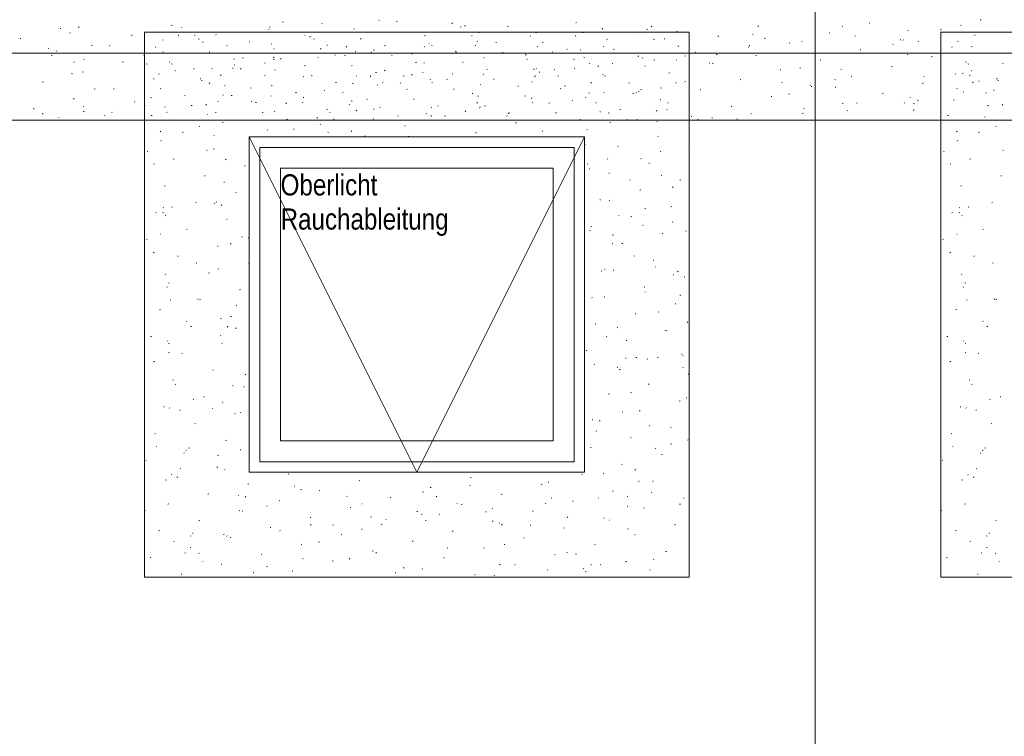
# Model space of a CAD drawing. Extents: x -740 to 300, y 62 to 1112.
# Tile 103 of 187: x -378 to -284, y 696 to 764. Entities that reach past the tile are written whole.
import ezdxf
from ezdxf.lldxf.tags import DXFTag

# ---------------------------------------------------------------- set-up
doc = ezdxf.new("R2010")
doc.units = 0
doc.layers.get('0').update_dxf_attribs({"lineweight": 13})
for name, color, linetype, lineweight, true_color in [('30 -36 Dächer- 3 Dachbeläge', 7, 'Continuous', 15, 0x9999ff), ('30 -36 Dächer- 3 Dachbeläge Gründach', 9, 'Continuous', 9, 0x808080), ('40 -43 Lüftungsanlagen - Entrauchung', 7, 'Continuous', 9, 0xd7f2ff), ('70 -72 Beschriftung- 1 Beschriftung allgemein', 7, 'Continuous', 9, 0xff6633)]:
    doc.layers.add(name, color=color, linetype=linetype, lineweight=lineweight, true_color=true_color)
doc.layers.add('70 -71 Achsen- 1 Gebäudeachsen', color=7, linetype='STRICHPUNKT2-A06CPVBCL0', lineweight=18)
doc.layers.add('70 -73 Bauteildarst.- 2 verdeckt 0.15', color=7, linetype='grob-A06CPVB9L0', lineweight=15)
doc.styles.get("Standard").update_dxf_attribs({"font": 'ARIALN.TTF'})
tags = doc.linetypes.add('grob-A06CPVB9L0', pattern=[14, 3, -8, 3]).pattern_tags.tags
tags[8:9] = [DXFTag(74, 4), DXFTag(75, 0), DXFTag(340, '0'), DXFTag(46, 0.0), DXFTag(50, 0.0), DXFTag(44, 0.0), DXFTag(45, 0.0)]
tags[6:7] = [DXFTag(74, 4), DXFTag(75, 0), DXFTag(340, '0'), DXFTag(46, 0.0), DXFTag(50, 0.0), DXFTag(44, 0.0), DXFTag(45, 0.0)]
tags[4:5] = [DXFTag(74, 4), DXFTag(75, 0), DXFTag(340, '0'), DXFTag(46, 0.0), DXFTag(50, 0.0), DXFTag(44, 0.0), DXFTag(45, 0.0)]
tags = doc.linetypes.add('STRICHPUNKT2-A06CPVBCL0', pattern=[12.7, 6.35, -3.175, 0, -3.175]).pattern_tags.tags
tags[10:11] = [DXFTag(74, 4), DXFTag(75, 0), DXFTag(340, '0'), DXFTag(46, 0.0), DXFTag(50, 0.0), DXFTag(44, 0.0), DXFTag(45, 0.0)]
tags[8:9] = [DXFTag(74, 4), DXFTag(75, 0), DXFTag(340, '0'), DXFTag(46, 0.0), DXFTag(50, 0.0), DXFTag(44, 0.0), DXFTag(45, 0.0)]
tags[6:7] = [DXFTag(74, 4), DXFTag(75, 0), DXFTag(340, '0'), DXFTag(46, 0.0), DXFTag(50, 0.0), DXFTag(44, 0.0), DXFTag(45, 0.0)]
tags[4:5] = [DXFTag(74, 4), DXFTag(75, 0), DXFTag(340, '0'), DXFTag(46, 0.0), DXFTag(50, 0.0), DXFTag(44, 0.0), DXFTag(45, 0.0)]

# ---------------------------------------------------------------- blocks, each defined once
blk = doc.blocks.new('Referenz-A06CPVBEL0')
at = {"layer": '30 -36 Dächer- 3 Dachbeläge', "color": 0, "lineweight": 9}
for p, q in [((-343.987, 764.051), (-343.914, 764.022)), ((-342.323, 763.949), (-342.248, 763.926)), ((-286.589, 764.067), (-286.513, 764.086)), ((-374.393, 763.242), (-374.317, 763.261)), ((-372.581, 763.407), (-372.639, 763.353)), ((-363.788, 763.546), (-363.712, 763.565)), ((-362.846, 763.359), (-362.81, 763.357)), ((-354.452, 763.169), (-354.478, 763.199)), ((-354.364, 763.426), (-354.422, 763.373)), ((-353.183, 763.849), (-353.107, 763.868)), ((-349.387, 763.689), (-349.413, 763.718)), ((-346.398, 763.2), (-346.322, 763.219)), ((-336.943, 763.782), (-337.008, 763.737)), ((-336.147, 763.446), (-336.205, 763.392)), ((-335.793, 763.503), (-335.717, 763.522)), ((-331.723, 763.477), (-331.65, 763.447)), ((-325.189, 763.806), (-325.112, 763.825)), ((-322.598, 763.247), (-322.663, 763.202)), ((-318.404, 763.157), (-318.327, 763.176)), ((-317.93, 763.465), (-317.988, 763.411)), ((-307.799, 763.46), (-307.722, 763.48)), ((-299.713, 763.484), (-299.771, 763.431)), ((-297.194, 763.764), (-297.117, 763.783)), ((-293.469, 763.032), (-293.495, 763.061)), ((-290.409, 763.115), (-290.333, 763.134)), ((-288.404, 763.552), (-288.43, 763.581)), ((-378.213, 762.29), (-378.137, 762.309)), ((-373.477, 762.825), (-373.404, 762.796)), ((-367.608, 762.593), (-367.532, 762.612)), ((-364.582, 762.131), (-364.608, 762.16)), ((-363.142, 762.603), (-363.065, 762.622)), ((-361.576, 762.607), (-361.501, 762.584)), ((-361.213, 762.251), (-361.14, 762.221)), ((-359.517, 762.65), (-359.543, 762.679)), ((-357.003, 762.896), (-356.927, 762.915)), ((-352.537, 762.906), (-352.513, 762.912)), ((-351.035, 762.58), (-350.999, 762.577)), ((-350.55, 762.436), (-350.558, 762.506)), ((-350.218, 762.247), (-350.142, 762.266)), ((-345.752, 762.257), (-345.676, 762.276)), ((-339.614, 762.551), (-339.537, 762.57)), ((-335.147, 762.56), (-335.071, 762.579)), ((-334.435, 762.828), (-334.443, 762.899)), ((-329.5, 762.529), (-329.526, 762.559)), ((-329.013, 762.857), (-328.94, 762.827)), ((-329.009, 762.854), (-328.932, 762.873)), ((-325.26, 762.565), (-325.184, 762.542)), ((-324.542, 762.863), (-324.466, 762.883)), ((-322.224, 762.205), (-322.147, 762.224)), ((-319.459, 762.902), (-319.386, 762.872)), ((-317.757, 762.214), (-317.681, 762.233)), ((-316.75, 762.282), (-316.677, 762.252)), ((-315.54, 762.989), (-315.465, 762.966)), ((-311.619, 762.508), (-311.542, 762.527)), ((-308.253, 762.713), (-308.317, 762.667)), ((-307.196, 762.327), (-307.123, 762.298)), ((-301.014, 762.811), (-300.937, 762.83)), ((-298.534, 762.513), (-298.56, 762.542)), ((-294.229, 762.162), (-294.153, 762.181)), ((-293.907, 762.178), (-293.972, 762.133)), ((-287.142, 762.603), (-287.065, 762.622)), ((-375.496, 761.389), (-375.482, 761.356)), ((-371.428, 761.641), (-371.352, 761.66)), ((-369.646, 761.611), (-369.673, 761.64)), ((-365.252, 761.509), (-365.31, 761.455)), ((-360.823, 761.944), (-360.747, 761.963)), ((-358.504, 761.631), (-358.431, 761.601)), ((-356.357, 761.954), (-356.281, 761.973)), ((-354.213, 761.779), (-354.199, 761.747)), ((-354.039, 761.295), (-353.962, 761.314)), ((-349.572, 761.304), (-349.496, 761.323)), ((-348.95, 761.676), (-348.877, 761.647)), ((-347.035, 761.528), (-347.092, 761.474)), ((-344.513, 761.222), (-344.438, 761.199)), ((-343.434, 761.598), (-343.357, 761.617)), ((-339.63, 761.49), (-339.656, 761.52)), ((-339.224, 761.801), (-339.188, 761.798)), ((-338.967, 761.608), (-338.891, 761.627)), ((-334.793, 761.647), (-334.718, 761.624)), ((-334.565, 762.01), (-334.591, 762.039)), ((-332.829, 761.901), (-332.752, 761.92)), ((-328.818, 761.547), (-328.875, 761.494)), ((-328.362, 761.911), (-328.286, 761.93)), ((-326.044, 761.252), (-325.967, 761.271)), ((-324.72, 761.192), (-324.728, 761.263)), ((-322.531, 761.545), (-322.518, 761.512)), ((-321.577, 761.262), (-321.501, 761.281)), ((-315.439, 761.556), (-315.362, 761.575)), ((-308.663, 761.474), (-308.69, 761.503)), ((-308.605, 761.585), (-308.612, 761.655)), ((-304.834, 761.859), (-304.758, 761.878)), ((-303.599, 761.993), (-303.625, 762.023)), ((-298.049, 761.21), (-297.973, 761.229)), ((-294.932, 761.753), (-294.859, 761.723)), ((-292.49, 761.977), (-292.497, 762.047)), ((-289.252, 761.509), (-289.31, 761.455)), ((-288.757, 762.03), (-288.681, 762.007)), ((-287.444, 761.513), (-287.368, 761.532)), ((-375.248, 760.688), (-375.172, 760.707)), ((-374.711, 761.092), (-374.738, 761.121)), ((-372.084, 760.335), (-372.149, 760.29)), ((-366.352, 760.732), (-366.41, 760.678)), ((-364.643, 760.992), (-364.567, 761.011)), ((-360.177, 761.001), (-360.101, 761.02)), ((-357.859, 760.342), (-357.782, 760.361)), ((-356.951, 760.408), (-356.958, 760.478)), ((-354.046, 760.305), (-353.971, 760.282)), ((-353.967, 760.509), (-354.032, 760.464)), ((-353.392, 760.352), (-353.316, 760.371)), ((-349.76, 760.452), (-349.786, 760.481)), ((-348.135, 760.751), (-348.193, 760.697)), ((-347.254, 760.646), (-347.177, 760.665)), ((-346.24, 761.056), (-346.167, 761.027)), ((-344.695, 760.971), (-344.721, 761)), ((-342.787, 760.655), (-342.711, 760.674)), ((-340.836, 760.8), (-340.843, 760.87)), ((-336.686, 761.101), (-336.613, 761.072)), ((-336.649, 760.949), (-336.572, 760.968)), ((-333.976, 760.482), (-333.903, 760.452)), ((-332.182, 760.959), (-332.106, 760.978)), ((-329.918, 760.77), (-329.976, 760.717)), ((-329.864, 760.3), (-329.787, 760.319)), ((-327.413, 761.021), (-327.377, 761.019)), ((-325.398, 760.309), (-325.321, 760.328)), ((-324.422, 760.527), (-324.349, 760.497)), ((-319.259, 760.603), (-319.183, 760.622)), ((-318.793, 760.435), (-318.82, 760.464)), ((-317.73, 760.263), (-317.654, 760.24)), ((-315.602, 760.242), (-315.566, 760.24)), ((-314.793, 760.613), (-314.716, 760.632)), ((-313.728, 760.954), (-313.755, 760.984)), ((-311.701, 760.79), (-311.758, 760.736)), ((-308.654, 760.906), (-308.578, 760.925)), ((-308.01, 760.687), (-307.935, 760.664)), ((-301.869, 760.257), (-301.793, 760.276)), ((-293.484, 760.809), (-293.541, 760.755)), ((-291.264, 760.561), (-291.188, 760.58)), ((-373.066, 760.015), (-373.073, 760.086)), ((-368.463, 760.039), (-368.387, 760.058)), ((-366.176, 759.876), (-366.103, 759.846)), ((-363.997, 760.049), (-363.921, 760.068)), ((-363.766, 759.88), (-363.691, 759.857)), ((-363.467, 759.256), (-363.394, 759.226)), ((-361.679, 759.39), (-361.602, 759.409)), ((-359.89, 759.413), (-359.916, 759.442)), ((-357.937, 759.471), (-357.901, 759.468)), ((-357.739, 759.8), (-357.803, 759.755)), ((-357.212, 759.4), (-357.136, 759.419)), ((-354.825, 759.932), (-354.851, 759.961)), ((-353.913, 759.301), (-353.84, 759.272)), ((-351.074, 759.693), (-350.997, 759.712)), ((-346.607, 759.703), (-346.531, 759.722)), ((-343.394, 759.265), (-343.458, 759.22)), ((-340.469, 759.997), (-340.392, 760.016)), ((-339.622, 759.975), (-339.686, 759.93)), ((-336.002, 760.006), (-335.926, 760.025)), ((-333.684, 759.347), (-333.608, 759.366)), ((-329.218, 759.357), (-329.141, 759.376)), ((-328.923, 759.396), (-328.95, 759.425)), ((-327.263, 759.345), (-327.188, 759.322)), ((-325.277, 759.44), (-325.341, 759.395)), ((-323.858, 759.915), (-323.885, 759.945)), ((-323.079, 759.651), (-323.003, 759.67)), ((-321.713, 759.907), (-321.64, 759.877)), ((-318.613, 759.66), (-318.536, 759.679)), ((-312.474, 759.954), (-312.398, 759.973)), ((-312.159, 759.952), (-312.086, 759.923)), ((-305.689, 759.305), (-305.613, 759.324)), ((-303.791, 759.463), (-303.755, 759.461)), ((-299.895, 759.378), (-299.822, 759.348)), ((-295.084, 759.608), (-295.008, 759.627)), ((-287.997, 760.049), (-287.921, 760.068)), ((-287.766, 759.88), (-287.691, 759.857)), ((-287.467, 759.256), (-287.394, 759.226)), ((-284.479, 759.911), (-284.403, 759.93)), ((-373.299, 758.962), (-373.224, 758.939)), ((-372.284, 759.087), (-372.207, 759.106)), ((-365.499, 758.437), (-365.422, 758.457)), ((-364.955, 758.893), (-364.981, 758.922)), ((-361.032, 758.447), (-360.956, 758.466)), ((-360.882, 758.259), (-360.89, 758.329)), ((-359.023, 758.833), (-359.08, 758.78)), ((-354.894, 758.741), (-354.817, 758.76)), ((-351.203, 758.681), (-351.13, 758.652)), ((-350.427, 758.75), (-350.351, 758.769)), ((-346.126, 758.691), (-346.09, 758.689)), ((-344.767, 758.651), (-344.775, 758.722)), ((-344.289, 759.044), (-344.212, 759.063)), ((-341.649, 758.726), (-341.576, 758.697)), ((-340.806, 758.853), (-340.863, 758.799)), ((-339.823, 759.054), (-339.746, 759.073)), ((-339.053, 758.357), (-339.079, 758.386)), ((-337.504, 758.395), (-337.428, 758.414)), ((-336.983, 758.92), (-336.908, 758.897)), ((-333.988, 758.876), (-334.014, 758.906)), ((-333.038, 758.405), (-332.961, 758.424)), ((-329.048, 758.731), (-329.113, 758.686)), ((-328.652, 759.043), (-328.659, 759.114)), ((-326.899, 758.698), (-326.823, 758.717)), ((-322.589, 758.872), (-322.646, 758.818)), ((-322.433, 758.708), (-322.356, 758.727)), ((-316.294, 759.002), (-316.218, 759.021)), ((-309.509, 758.352), (-309.433, 758.371)), ((-300.48, 758.385), (-300.405, 758.362)), ((-298.904, 758.656), (-298.828, 758.675)), ((-291.98, 758.684), (-291.944, 758.681)), ((-288.955, 758.893), (-288.981, 758.922)), ((-288.299, 758.959), (-288.223, 758.978)), ((-287.631, 758.803), (-287.558, 758.773)), ((-285.032, 758.447), (-284.956, 758.466)), ((-284.882, 758.259), (-284.89, 758.329)), ((-376.104, 758.134), (-376.027, 758.153)), ((-371.139, 757.501), (-371.066, 757.471)), ((-369.319, 757.485), (-369.242, 757.504)), ((-364.852, 757.495), (-364.776, 757.514)), ((-360.123, 758.056), (-360.181, 758.003)), ((-358.714, 757.788), (-358.637, 757.807)), ((-356.236, 757.578), (-356.161, 757.555)), ((-354.247, 757.798), (-354.171, 757.817)), ((-348.109, 758.092), (-348.033, 758.111)), ((-346.516, 758.002), (-346.441, 757.979)), ((-344.118, 757.837), (-344.144, 757.867)), ((-343.643, 758.101), (-343.566, 758.12)), ((-341.906, 758.076), (-341.963, 758.022)), ((-341.324, 757.442), (-341.248, 757.462)), ((-338.939, 758.107), (-338.866, 758.077)), ((-336.858, 757.452), (-336.781, 757.471)), ((-334.315, 757.912), (-334.279, 757.91)), ((-330.719, 757.746), (-330.643, 757.765)), ((-329.385, 758.152), (-329.312, 758.122)), ((-326.676, 757.532), (-326.603, 757.502)), ((-326.253, 757.755), (-326.176, 757.774)), ((-323.689, 758.095), (-323.746, 758.041)), ((-320.114, 758.049), (-320.038, 758.068)), ((-318.937, 757.408), (-318.944, 757.478)), ((-317.122, 757.577), (-317.049, 757.548)), ((-315.648, 758.059), (-315.571, 758.078)), ((-314.703, 758.196), (-314.767, 758.151)), ((-313.329, 757.4), (-313.253, 757.419)), ((-305.472, 758.114), (-305.529, 758.061)), ((-302.822, 757.8), (-302.829, 757.87)), ((-302.724, 757.703), (-302.648, 757.722)), ((-300.357, 757.662), (-300.422, 757.616)), ((-292.12, 758.007), (-292.043, 758.026)), ((-288.852, 757.495), (-288.776, 757.514)), ((-287.255, 758.134), (-287.312, 758.08)), ((-286.706, 758.192), (-286.714, 758.263)), ((-285.335, 757.357), (-285.258, 757.376)), ((-373.139, 756.533), (-373.062, 756.552)), ((-365.769, 756.66), (-365.694, 756.637)), ((-362.534, 756.836), (-362.457, 756.855)), ((-358.876, 756.926), (-358.803, 756.897)), ((-358.068, 756.845), (-357.991, 756.865)), ((-354.248, 756.798), (-354.274, 756.828)), ((-351.929, 757.139), (-351.853, 757.158)), ((-351.168, 756.623), (-351.175, 756.694)), ((-349.183, 757.318), (-349.209, 757.347)), ((-347.463, 757.149), (-347.386, 757.168)), ((-345.144, 756.49), (-345.068, 756.509)), ((-340.678, 756.5), (-340.601, 756.519)), ((-335.052, 757.015), (-335.06, 757.086)), ((-334.539, 756.793), (-334.463, 756.812)), ((-330.073, 756.803), (-329.996, 756.822)), ((-329.453, 756.618), (-329.378, 756.595)), ((-324.231, 756.678), (-324.258, 756.707)), ((-323.934, 757.097), (-323.858, 757.116)), ((-322.504, 757.133), (-322.468, 757.131)), ((-319.733, 757.043), (-319.658, 757.02)), ((-319.468, 757.106), (-319.392, 757.125)), ((-319.166, 757.197), (-319.193, 757.227)), ((-317.149, 756.447), (-317.073, 756.467)), ((-314.412, 756.957), (-314.356, 756.935)), ((-306.544, 756.751), (-306.468, 756.77)), ((-304.858, 757.003), (-304.785, 756.973)), ((-295.94, 757.054), (-295.863, 757.073)), ((-293.265, 756.661), (-293.291, 756.69)), ((-288.2, 757.181), (-288.226, 757.21)), ((-286.012, 757.127), (-286.076, 757.082)), ((-376.959, 755.58), (-376.882, 755.599)), ((-372.189, 755.826), (-372.154, 755.824)), ((-367.283, 756.231), (-367.29, 756.301)), ((-366.354, 755.883), (-366.278, 755.902)), ((-364.378, 755.76), (-364.404, 755.789)), ((-361.888, 755.893), (-361.811, 755.912)), ((-360.417, 755.993), (-360.482, 755.948)), ((-359.313, 756.279), (-359.339, 756.308)), ((-356.166, 756.306), (-356.093, 756.277)), ((-355.749, 756.187), (-355.673, 756.206)), ((-352.794, 756.158), (-352.851, 756.104)), ((-351.283, 756.196), (-351.206, 756.215)), ((-348.964, 755.538), (-348.888, 755.557)), ((-346.801, 755.992), (-346.788, 755.959)), ((-346.612, 756.351), (-346.539, 756.322)), ((-344.498, 755.547), (-344.421, 755.566)), ((-343.902, 755.732), (-343.829, 755.702)), ((-338.986, 755.7), (-338.911, 755.677)), ((-338.359, 755.841), (-338.283, 755.86)), ((-334.576, 756.177), (-334.634, 756.124)), ((-334.361, 755.639), (-334.388, 755.668)), ((-334.348, 755.777), (-334.275, 755.747)), ((-333.893, 755.851), (-333.817, 755.87)), ((-329.296, 756.158), (-329.323, 756.188)), ((-327.754, 756.144), (-327.678, 756.163)), ((-325.518, 756.382), (-325.505, 756.349)), ((-323.288, 756.154), (-323.212, 756.173)), ((-320.969, 755.495), (-320.893, 755.514)), ((-316.503, 755.505), (-316.427, 755.524)), ((-316.359, 756.197), (-316.417, 756.143)), ((-310.365, 755.798), (-310.288, 755.817)), ((-303.395, 755.622), (-303.421, 755.652)), ((-299.76, 756.102), (-299.683, 756.121)), ((-298.33, 756.142), (-298.356, 756.171)), ((-293.837, 756.147), (-293.824, 756.114)), ((-292.95, 756.083), (-292.875, 756.06)), ((-292.594, 756.428), (-292.521, 756.398)), ((-289.155, 756.405), (-289.078, 756.424)), ((-285.888, 755.893), (-285.811, 755.912)), ((-284.417, 755.993), (-284.482, 755.948)), ((-376.102, 755.126), (-376.029, 755.096)), ((-374.508, 754.721), (-374.534, 754.75)), ((-372.111, 755.362), (-372.168, 755.308)), ((-370.174, 754.931), (-370.098, 754.95)), ((-369.443, 755.24), (-369.469, 755.269)), ((-365.708, 754.941), (-365.631, 754.96)), ((-364.189, 755.284), (-364.253, 755.239)), ((-363.839, 754.551), (-363.766, 754.522)), ((-360.378, 755.047), (-360.343, 755.045)), ((-359.569, 755.234), (-359.493, 755.253)), ((-355.103, 755.244), (-355.026, 755.263)), ((-353.894, 755.381), (-353.951, 755.327)), ((-352.784, 754.585), (-352.708, 754.604)), ((-349.844, 754.749), (-349.908, 754.704)), ((-348.706, 755.276), (-348.631, 755.253)), ((-348.318, 754.595), (-348.241, 754.614)), ((-346.072, 755.458), (-346.136, 755.413)), ((-344.491, 754.6), (-344.517, 754.629)), ((-342.179, 754.888), (-342.103, 754.907)), ((-339.426, 755.119), (-339.453, 755.149)), ((-338.984, 754.867), (-338.991, 754.937)), ((-337.713, 754.898), (-337.637, 754.917)), ((-335.677, 755.4), (-335.734, 755.347)), ((-331.727, 754.924), (-331.791, 754.879)), ((-331.639, 755.157), (-331.566, 755.127)), ((-331.574, 755.192), (-331.498, 755.211)), ((-327.108, 755.201), (-327.032, 755.22)), ((-324.79, 754.543), (-324.713, 754.562)), ((-322.869, 755.259), (-322.876, 755.329)), ((-322.085, 755.202), (-322.012, 755.173)), ((-320.323, 754.552), (-320.247, 754.571)), ((-319.375, 754.582), (-319.302, 754.553)), ((-317.46, 755.42), (-317.517, 755.366)), ((-314.185, 754.846), (-314.108, 754.865)), ((-313.525, 754.583), (-313.551, 754.613)), ((-312.203, 754.741), (-312.128, 754.718)), ((-309.821, 754.628), (-309.748, 754.598)), ((-308.46, 755.103), (-308.486, 755.132)), ((-303.58, 755.149), (-303.503, 755.168)), ((-299.242, 755.439), (-299.3, 755.385)), ((-292.975, 755.452), (-292.898, 755.472)), ((-289.708, 754.941), (-289.631, 754.96)), ((-286.19, 754.803), (-286.114, 754.822)), ((-86.956, 754.512), (-682.362, 754.512)), ((-361.129, 753.931), (-361.056, 753.902)), ((-358.923, 754.291), (-358.846, 754.311)), ((-355.099, 754.474), (-355.107, 754.545)), ((-352.138, 753.642), (-352.062, 753.661)), ((-349.556, 754.08), (-349.582, 754.11)), ((-341.533, 753.946), (-341.457, 753.965)), ((-330.928, 754.249), (-330.852, 754.268)), ((-324.143, 753.6), (-324.067, 753.619)), ((-321.923, 754.316), (-321.848, 754.293)), ((-317.381, 754.389), (-317.446, 754.344)), ((-296.747, 754.512), (-296.718, 754.519)), ((-285.129, 753.931), (-285.056, 753.902)), ((-364.781, 753.463), (-364.839, 753.409)), ((-362.743, 753.339), (-362.666, 753.358)), ((-359.686, 753.042), (-359.712, 753.071)), ((-354.621, 753.561), (-354.647, 753.59)), ((-348.865, 753.357), (-348.792, 753.327)), ((-346.564, 753.483), (-346.622, 753.429)), ((-345.353, 752.993), (-345.277, 753.012)), ((-341.176, 752.974), (-341.101, 752.951)), ((-334.748, 753.296), (-334.672, 753.316)), ((-328.347, 753.502), (-328.405, 753.448)), ((-317.358, 752.951), (-317.282, 752.97)), ((-288.781, 753.463), (-288.839, 753.409)), ((-286.743, 753.339), (-286.666, 753.358)), ((-364.751, 752.522), (-364.777, 752.551)), ((-359.778, 751.737), (-359.702, 751.756)), ((-324.338, 752.207), (-324.265, 752.178)), ((-321.178, 751.998), (-321.102, 752.017)), ((-314.393, 752.014), (-314.356, 752.003)), ((-288.751, 752.522), (-288.777, 752.551)), ((-366.092, 751.556), (-366.019, 751.527)), ((-363.598, 750.785), (-363.522, 750.804)), ((-360.429, 751.631), (-360.354, 751.608)), ((-322.118, 750.827), (-322.176, 750.773)), ((-318.963, 750.826), (-318.989, 750.856)), ((-317.085, 751.474), (-317.093, 751.545)), ((-314.394, 751.349), (-314.356, 751.358)), ((-290.092, 751.556), (-290.019, 751.527)), ((-287.598, 750.785), (-287.522, 750.804)), ((-284.429, 751.631), (-284.354, 751.608)), ((-365.431, 750.297), (-365.439, 750.368)), ((-358.552, 750.788), (-358.61, 750.734)), ((-356.813, 750.136), (-356.737, 750.155)), ((-324.028, 750.307), (-324.054, 750.336)), ((-323.831, 749.873), (-323.896, 749.828)), ((-318.214, 750.397), (-318.137, 750.416)), ((-289.431, 750.297), (-289.439, 750.368)), ((-360.633, 749.183), (-360.557, 749.202)), ((-322.034, 749.444), (-321.957, 749.463)), ((-317.037, 749.258), (-316.964, 749.228)), ((-284.633, 749.183), (-284.557, 749.202)), ((-364.453, 748.231), (-364.377, 748.25)), ((-358.791, 748.607), (-358.718, 748.577)), ((-320.036, 748.821), (-320.001, 748.819)), ((-315.889, 748.151), (-315.946, 748.097)), ((-315.249, 748.795), (-315.172, 748.814)), ((-288.453, 748.231), (-288.377, 748.25)), ((-357.669, 747.582), (-357.592, 747.601)), ((-319.069, 747.843), (-318.993, 747.862)), ((-364.547, 746.151), (-364.573, 746.18)), ((-363.754, 746.231), (-363.681, 746.202)), ((-361.489, 746.629), (-361.412, 746.648)), ((-359.648, 746.513), (-359.655, 746.583)), ((-359.482, 746.671), (-359.508, 746.7)), ((-358.972, 746.426), (-359.037, 746.381)), ((-322.889, 746.89), (-322.813, 746.909)), ((-322, 746.883), (-321.927, 746.853)), ((-316.104, 746.241), (-316.028, 746.26)), ((-288.547, 746.151), (-288.573, 746.18)), ((-287.754, 746.231), (-287.681, 746.202)), ((-285.489, 746.629), (-285.412, 746.648)), ((-365.309, 745.677), (-365.232, 745.696)), ((-364.623, 745.684), (-364.547, 745.661)), ((-364.311, 745.418), (-364.369, 745.364)), ((-321.094, 745.431), (-321.08, 745.398)), ((-319.924, 745.288), (-319.848, 745.308)), ((-318.586, 746.067), (-318.511, 746.044)), ((-289.309, 745.677), (-289.232, 745.696)), ((-288.623, 745.684), (-288.547, 745.661)), ((-288.311, 745.418), (-288.369, 745.364)), ((-358.524, 745.028), (-358.447, 745.047)), ((-323.744, 744.336), (-323.668, 744.355)), ((-318.759, 744.455), (-318.785, 744.485)), ((-315.936, 744.822), (-316, 744.777)), ((-364.813, 743.626), (-364.777, 743.624)), ((-362.344, 744.075), (-362.267, 744.094)), ((-357.093, 743.382), (-357.017, 743.359)), ((-356.454, 743.282), (-356.381, 743.252)), ((-323.824, 743.936), (-323.85, 743.965)), ((-321.634, 743.512), (-321.641, 743.583)), ((-316.959, 743.687), (-316.883, 743.706)), ((-314.7, 743.933), (-314.627, 743.903)), ((-288.813, 743.626), (-288.777, 743.624)), ((-286.344, 744.075), (-286.267, 744.094)), ((-366.164, 743.123), (-366.088, 743.142)), ((-359.379, 742.474), (-359.303, 742.493)), ((-358.082, 742.742), (-358.139, 742.689)), ((-321.648, 742.781), (-321.705, 742.727)), ((-320.779, 742.734), (-320.703, 742.753)), ((-290.164, 743.123), (-290.088, 743.142)), ((-365.422, 741.909), (-365.487, 741.864)), ((-363.199, 741.521), (-363.123, 741.54)), ((-319.663, 741.558), (-319.59, 741.528)), ((-289.422, 741.909), (-289.487, 741.864)), ((-287.199, 741.521), (-287.123, 741.54)), ((-361.417, 740.907), (-361.344, 740.877)), ((-356.414, 740.872), (-356.356, 740.887)), ((-317.815, 741.133), (-317.738, 741.152)), ((-317.569, 740.51), (-317.533, 740.507)), ((-285.417, 740.907), (-285.344, 740.877)), ((-364.343, 739.78), (-364.37, 739.809)), ((-360.234, 739.92), (-360.158, 739.939)), ((-359.278, 740.3), (-359.305, 740.329)), ((-322.78, 740.12), (-322.704, 740.097)), ((-322.386, 740.305), (-322.45, 740.26)), ((-321.635, 740.18), (-321.558, 740.199)), ((-315.851, 739.728), (-315.858, 739.798)), ((-315.418, 740.106), (-315.476, 740.052)), ((-314.85, 739.531), (-314.773, 739.55)), ((-288.343, 739.78), (-288.37, 739.809)), ((-364.197, 738.551), (-364.204, 738.621)), ((-364.054, 738.967), (-363.978, 738.986)), ((-318.67, 738.579), (-318.593, 738.598)), ((-288.197, 738.551), (-288.204, 738.621)), ((-288.054, 738.967), (-287.978, 738.986)), ((-366.356, 738.522), (-366.307, 738.502)), ((-357.27, 738.318), (-357.193, 738.337)), ((-322.49, 737.626), (-322.414, 737.645)), ((-318.555, 738.084), (-318.581, 738.114)), ((-315.25, 737.818), (-315.174, 737.795)), ((-290.356, 738.522), (-290.307, 738.502)), ((-363.84, 737.372), (-363.898, 737.319)), ((-361.286, 737.436), (-361.211, 737.413)), ((-361.09, 737.366), (-361.013, 737.385)), ((-357.527, 736.858), (-357.591, 736.813)), ((-323.62, 737.565), (-323.646, 737.594)), ((-315.705, 736.977), (-315.629, 736.996)), ((-287.84, 737.372), (-287.898, 737.319)), ((-285.286, 737.436), (-285.211, 737.413)), ((-285.09, 737.366), (-285.013, 737.385)), ((-364.91, 736.413), (-364.833, 736.432)), ((-358.125, 735.764), (-358.048, 735.783)), ((-319.525, 736.025), (-319.449, 736.044)), ((-317.325, 736.233), (-317.252, 736.204)), ((-288.91, 736.413), (-288.833, 736.432)), ((-362.345, 735.315), (-362.31, 735.312)), ((-361.945, 734.812), (-361.868, 734.831)), ((-359.079, 735.582), (-359.006, 735.553)), ((-358.413, 734.766), (-358.421, 734.837)), ((-323.345, 735.072), (-323.269, 735.091)), ((-314.49, 735.254), (-314.555, 735.209)), ((-286.345, 735.315), (-286.31, 735.312)), ((-285.945, 734.812), (-285.868, 734.831)), ((-365.765, 733.859), (-365.689, 733.878)), ((-359.075, 733.928), (-359.101, 733.958)), ((-357.611, 734.697), (-357.669, 734.643)), ((-321.177, 734.736), (-321.235, 734.682)), ((-316.669, 734.48), (-316.656, 734.447)), ((-316.56, 734.423), (-316.484, 734.442)), ((-289.765, 733.859), (-289.689, 733.878)), ((-364.139, 733.409), (-364.166, 733.438)), ((-364.042, 733.207), (-363.969, 733.178)), ((-358.98, 733.21), (-358.904, 733.229)), ((-322.288, 733.858), (-322.215, 733.829)), ((-320.38, 733.471), (-320.304, 733.49)), ((-288.139, 733.409), (-288.166, 733.438)), ((-288.042, 733.207), (-287.969, 733.178)), ((-363.977, 732.342), (-364.041, 732.297)), ((-362.8, 732.257), (-362.724, 732.277)), ((-324.2, 732.518), (-324.124, 732.537)), ((-315.101, 732.198), (-315.066, 732.196)), ((-314.948, 732.06), (-315.005, 732.007)), ((-287.977, 732.342), (-288.041, 732.297)), ((-286.8, 732.257), (-286.724, 732.277)), ((-365.479, 731.489), (-365.404, 731.466)), ((-323.416, 731.194), (-323.442, 731.223)), ((-320.399, 731.766), (-320.407, 731.837)), ((-319.443, 731.872), (-319.368, 731.849)), ((-318.351, 731.713), (-318.378, 731.743)), ((-317.416, 731.869), (-317.339, 731.888)), ((-289.479, 731.489), (-289.404, 731.466)), ((-359.835, 730.656), (-359.759, 730.675)), ((-356.741, 730.257), (-356.668, 730.228)), ((-321.236, 730.917), (-321.159, 730.936)), ((-320.94, 730.738), (-321.005, 730.693)), ((-314.987, 730.909), (-314.914, 730.879)), ((-314.451, 730.268), (-314.374, 730.287)), ((-363.655, 729.703), (-363.579, 729.722)), ((-363.37, 729.327), (-363.427, 729.273)), ((-357.949, 729.187), (-357.874, 729.164)), ((-318.271, 729.315), (-318.194, 729.334)), ((-287.655, 729.703), (-287.579, 729.722)), ((-287.37, 729.327), (-287.427, 729.273)), ((-356.871, 729.054), (-356.794, 729.073)), ((-322.091, 728.363), (-322.015, 728.382)), ((-319.95, 728.534), (-319.877, 728.504)), ((-361.704, 727.882), (-361.631, 727.853)), ((-360.691, 728.102), (-360.614, 728.121)), ((-358.871, 727.557), (-358.897, 727.587)), ((-315.306, 727.713), (-315.23, 727.733)), ((-314.616, 727.981), (-314.624, 728.052)), ((-285.704, 727.882), (-285.631, 727.853)), ((-284.691, 728.102), (-284.614, 728.121)), ((-364.511, 727.149), (-364.434, 727.168)), ((-363.936, 727.038), (-363.962, 727.067)), ((-362.962, 726.805), (-362.969, 726.875)), ((-359.878, 727.003), (-359.842, 727.001)), ((-357.726, 726.5), (-357.649, 726.519)), ((-357.141, 726.652), (-357.198, 726.598)), ((-320.707, 726.69), (-320.764, 726.637)), ((-319.126, 726.761), (-319.05, 726.78)), ((-288.511, 727.149), (-288.434, 727.168)), ((-287.936, 727.038), (-287.962, 727.067)), ((-286.962, 726.805), (-286.969, 726.875)), ((-361.546, 725.548), (-361.469, 725.567)), ((-323.636, 725.925), (-323.561, 725.902)), ((-322.946, 725.809), (-322.87, 725.828)), ((-285.546, 725.548), (-285.469, 725.567)), ((-365.366, 724.595), (-365.29, 724.614)), ((-323.212, 724.823), (-323.239, 724.852)), ((-318.147, 725.342), (-318.174, 725.372)), ((-316.161, 725.159), (-316.085, 725.178)), ((-289.366, 724.595), (-289.29, 724.614)), ((-358.581, 723.946), (-358.505, 723.965)), ((-319.981, 724.207), (-319.905, 724.226)), ((-316.106, 723.623), (-316.031, 723.6)), ((-314.477, 724.015), (-314.535, 723.961)), ((-365.209, 723.373), (-365.196, 723.34)), ((-362.531, 722.775), (-362.596, 722.729)), ((-362.401, 722.994), (-362.325, 723.013)), ((-362.142, 723.24), (-362.067, 723.217)), ((-357.179, 723.02), (-357.186, 723.09)), ((-323.801, 723.255), (-323.725, 723.274)), ((-317.613, 723.209), (-317.54, 723.179)), ((-317.017, 722.605), (-316.94, 722.624)), ((-289.209, 723.373), (-289.196, 723.34)), ((-286.531, 722.775), (-286.596, 722.729)), ((-286.401, 722.994), (-286.325, 723.013)), ((-286.142, 723.24), (-286.067, 723.217)), ((-366.221, 722.041), (-366.145, 722.06)), ((-359.367, 722.558), (-359.294, 722.528)), ((-320.837, 721.653), (-320.76, 721.672)), ((-290.221, 722.041), (-290.145, 722.06)), ((-362.899, 721.281), (-362.957, 721.228)), ((-359.436, 721.392), (-359.36, 721.411)), ((-358.667, 721.186), (-358.693, 721.216)), ((-352.651, 720.743), (-352.575, 720.762)), ((-322.576, 720.834), (-322.503, 720.804)), ((-319.495, 721.171), (-319.56, 721.126)), ((-286.899, 721.281), (-286.957, 721.228)), ((-364.33, 720.183), (-364.257, 720.153)), ((-363.732, 720.667), (-363.758, 720.696)), ((-363.256, 720.44), (-363.18, 720.459)), ((-356.472, 719.791), (-356.395, 719.81)), ((-345.867, 720.094), (-345.79, 720.113)), ((-335.262, 720.397), (-335.185, 720.416)), ((-327.829, 719.978), (-327.754, 719.955)), ((-324.657, 720.7), (-324.58, 720.72)), ((-319.165, 720.02), (-319.172, 720.09)), ((-317.872, 720.051), (-317.795, 720.07)), ((-288.33, 720.183), (-288.257, 720.153)), ((-287.732, 720.667), (-287.758, 720.696)), ((-287.256, 720.44), (-287.18, 720.459)), ((-360.292, 718.838), (-360.215, 718.857)), ((-352.066, 719.608), (-351.993, 719.579)), ((-351.395, 719.235), (-351.403, 719.306)), ((-349.687, 719.141), (-349.61, 719.16)), ((-339.802, 719.033), (-339.729, 719.004)), ((-339.082, 719.445), (-339.005, 719.464)), ((-335.28, 719.628), (-335.288, 719.698)), ((-328.477, 719.748), (-328.4, 719.767)), ((-321.692, 719.099), (-321.616, 719.118)), ((-317.944, 718.971), (-317.97, 719.001)), ((-364.112, 717.886), (-364.035, 717.905)), ((-357.41, 718.691), (-357.375, 718.689)), ((-356.67, 718.606), (-356.728, 718.552)), ((-353.507, 718.189), (-353.43, 718.208)), ((-347.083, 718.636), (-347.007, 718.613)), ((-345.599, 717.912), (-345.564, 717.91)), ((-342.902, 718.492), (-342.825, 718.511)), ((-338.453, 718.625), (-338.511, 718.572)), ((-336.515, 717.975), (-336.501, 717.943)), ((-332.297, 718.796), (-332.22, 718.815)), ((-328.073, 717.932), (-328.1, 717.962)), ((-327.539, 718.459), (-327.466, 718.429)), ((-325.512, 718.146), (-325.436, 718.165)), ((-323.009, 718.452), (-323.035, 718.481)), ((-320.236, 718.645), (-320.294, 718.591)), ((-314.907, 718.45), (-314.831, 718.469)), ((-288.112, 717.886), (-288.035, 717.905)), ((-366.336, 717.293), (-366.26, 717.27)), ((-357.327, 717.237), (-357.25, 717.256)), ((-357.029, 717.233), (-356.956, 717.204)), ((-354.636, 717.724), (-354.7, 717.678)), ((-346.722, 717.54), (-346.645, 717.559)), ((-340.29, 717.189), (-340.355, 717.144)), ((-336.117, 717.843), (-336.041, 717.862)), ((-333.788, 717.133), (-333.753, 717.131)), ((-333.138, 717.413), (-333.165, 717.442)), ((-329.332, 717.194), (-329.256, 717.213)), ((-320.299, 717.676), (-320.224, 717.653)), ((-318.727, 717.497), (-318.651, 717.516)), ((-315.275, 717.884), (-315.202, 717.855)), ((-290.336, 717.293), (-290.26, 717.27)), ((-361.147, 716.284), (-361.07, 716.303)), ((-350.542, 716.587), (-350.466, 716.606)), ((-344.765, 716.658), (-344.692, 716.629)), ((-343.268, 716.374), (-343.295, 716.403)), ((-339.937, 716.891), (-339.861, 716.91)), ((-339.553, 716.334), (-339.477, 716.311)), ((-338.203, 716.893), (-338.23, 716.923)), ((-333.152, 716.242), (-333.076, 716.261)), ((-332.502, 716.084), (-332.429, 716.054)), ((-325.945, 716.654), (-326.01, 716.609)), ((-322.547, 716.545), (-322.471, 716.564)), ((-321.977, 716.354), (-321.942, 716.351)), ((-285.147, 716.284), (-285.07, 716.303)), ((-364.967, 715.332), (-364.89, 715.351)), ((-361.727, 715.058), (-361.735, 715.129)), ((-354.362, 715.635), (-354.286, 715.654)), ((-353.398, 715.335), (-353.424, 715.364)), ((-350.441, 715.931), (-350.499, 715.877)), ((-348.333, 715.854), (-348.36, 715.884)), ((-345.612, 715.451), (-345.62, 715.521)), ((-343.757, 715.938), (-343.681, 715.957)), ((-336.972, 715.289), (-336.896, 715.308)), ((-332.224, 715.95), (-332.281, 715.896)), ((-329.497, 715.843), (-329.504, 715.913)), ((-326.367, 715.592), (-326.291, 715.611)), ((-320.238, 715.509), (-320.165, 715.48)), ((-315.762, 715.896), (-315.686, 715.915)), ((-288.967, 715.332), (-288.89, 715.351)), ((-285.727, 715.058), (-285.735, 715.129)), ((-363.528, 714.296), (-363.554, 714.325)), ((-361.992, 714.858), (-361.919, 714.829)), ((-358.806, 714.991), (-358.73, 714.968)), ((-358.463, 714.815), (-358.489, 714.845)), ((-358.182, 714.682), (-358.106, 714.702)), ((-349.728, 714.283), (-349.655, 714.254)), ((-347.577, 714.986), (-347.501, 715.005)), ((-340.792, 714.337), (-340.716, 714.356)), ((-330.187, 714.64), (-330.111, 714.659)), ((-319.582, 714.943), (-319.506, 714.962)), ((-287.528, 714.296), (-287.554, 714.325)), ((-285.992, 714.858), (-285.919, 714.829)), ((-362.429, 713.236), (-362.486, 713.182)), ((-362.002, 713.73), (-361.926, 713.749)), ((-361.086, 713.207), (-361.15, 713.162)), ((-351.397, 714.033), (-351.321, 714.052)), ((-344.612, 713.384), (-344.536, 713.403)), ((-344.212, 713.255), (-344.269, 713.202)), ((-337.465, 713.709), (-337.392, 713.679)), ((-334.007, 713.687), (-333.931, 713.707)), ((-332.023, 714.032), (-331.947, 714.009)), ((-325.995, 713.275), (-326.052, 713.221)), ((-323.402, 713.991), (-323.326, 714.01)), ((-316.618, 713.342), (-316.541, 713.361)), ((-286.429, 713.236), (-286.486, 713.182)), ((-286.002, 713.73), (-285.926, 713.749)), ((-285.086, 713.207), (-285.15, 713.162)), ((-365.822, 712.778), (-365.746, 712.797)), ((-360.785, 712.422), (-360.771, 712.389)), ((-355.217, 713.081), (-355.141, 713.1)), ((-351.276, 712.689), (-351.201, 712.666)), ((-348.432, 712.432), (-348.356, 712.451)), ((-346.741, 712.673), (-346.805, 712.628)), ((-337.827, 712.735), (-337.751, 712.754)), ((-327.223, 713.038), (-327.146, 713.057)), ((-325.201, 713.134), (-325.128, 713.105)), ((-320.438, 712.389), (-320.361, 712.408)), ((-317.74, 712.6), (-317.766, 712.63)), ((-289.822, 712.778), (-289.746, 712.797)), ((-284.785, 712.422), (-284.771, 712.389)), ((-359.037, 712.128), (-358.961, 712.147)), ((-355.944, 711.274), (-355.951, 711.344)), ((-354.691, 711.908), (-354.618, 711.879)), ((-352.252, 711.479), (-352.176, 711.498)), ((-342.428, 711.334), (-342.355, 711.304)), ((-341.648, 711.783), (-341.571, 711.802)), ((-339.829, 711.666), (-339.836, 711.736)), ((-332.395, 712.138), (-332.46, 712.093)), ((-331.043, 712.086), (-330.966, 712.105)), ((-327.87, 711.561), (-327.896, 711.591)), ((-324.493, 711.729), (-324.417, 711.706)), ((-324.258, 711.437), (-324.181, 711.456)), ((-323.714, 712.058), (-323.721, 712.129)), ((-322.805, 712.081), (-322.831, 712.11)), ((-318.05, 711.603), (-318.114, 711.558)), ((-362.857, 711.176), (-362.781, 711.195)), ((-334.863, 711.133), (-334.786, 711.152)), ((-332.935, 711.042), (-332.961, 711.071)), ((-286.857, 711.176), (-286.781, 711.195))]:
    blk.add_line(p, q, dxfattribs=at)
at = {"layer": '30 -36 Dächer- 3 Dachbeläge', "color": 0, "linetype": 'Continuous', "lineweight": 9, "ltscale": 0.13}
for p, q in [((-366.356, 762.912), (-366.356, 710.912)), ((-314.356, 762.912), (-366.356, 762.912)), ((-314.356, 710.912), (-314.356, 762.912)), ((-290.356, 762.912), (-290.356, 710.912)), ((-238.356, 762.912), (-290.356, 762.912)), ((-356.356, 720.912), (-356.356, 752.912)), ((-356.356, 752.912), (-324.356, 752.912)), ((-324.356, 752.912), (-324.356, 720.912)), ((-324.356, 720.912), (-356.356, 720.912)), ((-366.356, 710.912), (-314.356, 710.912)), ((-290.356, 710.912), (-238.356, 710.912))]:
    blk.add_line(p, q, dxfattribs=at)
at = {"layer": '30 -36 Dächer- 3 Dachbeläge Gründach', "color": 0, "linetype": 'Continuous', "ltscale": 0.13}
blk.add_line((-16.156, 760.912), (-682.362, 760.912), dxfattribs=at)
at = {"layer": '40 -43 Lüftungsanlagen - Entrauchung', "color": 0}
for p, q in [((-356.356, 752.912), (-324.356, 752.912)), ((-356.356, 720.912), (-356.356, 752.912)), ((-356.356, 752.912), (-340.356, 720.912)), ((-340.356, 720.912), (-324.356, 752.912)), ((-324.356, 752.912), (-324.356, 720.912)), ((-324.356, 720.912), (-356.356, 720.912))]:
    blk.add_line(p, q, dxfattribs=at)
at = {"layer": '40 -43 Lüftungsanlagen - Entrauchung', "color": 0, "linetype": 'Continuous', "ltscale": 0.13}
for p, q in [((-353.356, 749.912), (-327.356, 749.912)), ((-353.356, 723.912), (-353.356, 749.912)), ((-327.356, 749.912), (-327.356, 723.912)), ((-327.356, 723.912), (-353.356, 723.912))]:
    blk.add_line(p, q, dxfattribs=at)
at = {"layer": '70 -71 Achsen- 1 Gebäudeachsen', "color": 0, "linetype": 'STRICHPUNKT2-A06CPVBCL0', "ltscale": 0.18}
blk.add_line((-302.356, 1084.852), (-302.356, 85.412), dxfattribs=at)
at = {"layer": '70 -73 Bauteildarst.- 2 verdeckt 0.15', "color": 0, "linetype": 'grob-A06CPVB9L0', "ltscale": 0.15}
for p, q in [((-355.356, 751.912), (-325.356, 751.912)), ((-355.356, 721.912), (-355.356, 751.912)), ((-325.356, 751.912), (-325.356, 721.912)), ((-325.356, 721.912), (-355.356, 721.912))]:
    blk.add_line(p, q, dxfattribs=at)
at = {"layer": '70 -72 Beschriftung- 1 Beschriftung allgemein', "color": 0, "linetype": 'Continuous', "ltscale": 0.13, "char_height": 2.01377, "attachment_point": 1, "rotation": 359.99467}
for s, insert in [('{\\fArial Narrow;Oberlicht}', (-353.356, 749.34)), ('{\\fArial Narrow;Rauchableitung}', (-353.357, 746.081))]:
    blk.add_mtext(s, dxfattribs=dict(at, insert=insert))

msp = doc.modelspace()

# ---------------------------------------------------------------- block references
at = {"color": 8, "lineweight": 13, "ltscale": 0.13, "true_color": 0x808080}
msp.add_blockref('Referenz-A06CPVBEL0', (0, 0), dxfattribs=at)

doc.saveas('drawing.dxf')
